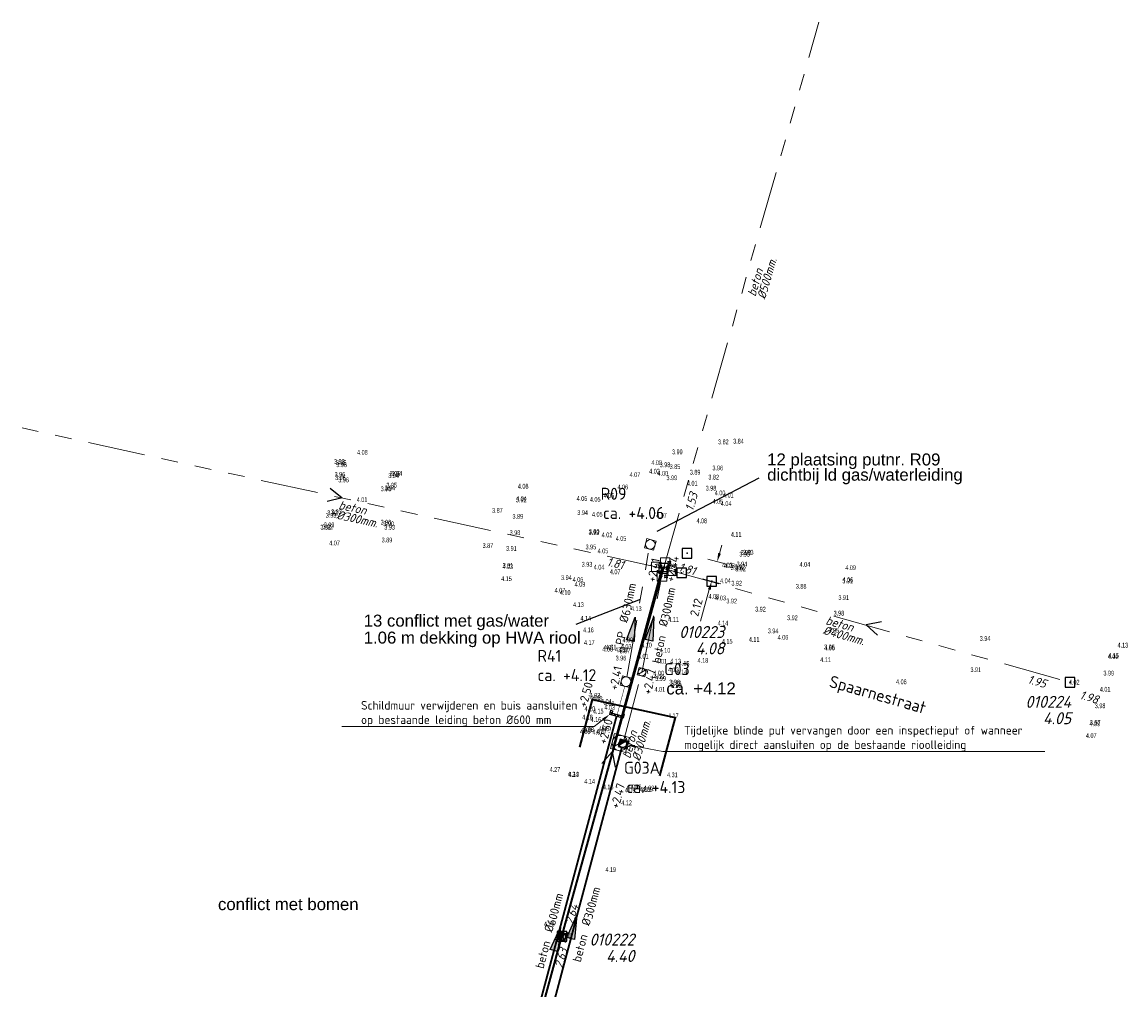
# Model space of a CAD drawing. Header units: metres. Extents: x 151924 to 154502, y 462248 to 463878.
# Tile 20 of 31: x 153367 to 153482, y 463730 to 463831. Entities that reach past the tile are written whole.
import ezdxf
from ezdxf import colors
from ezdxf.entities.mleader import LeaderData, LeaderLine
from ezdxf.enums import TextEntityAlignment as Align
from ezdxf.math import Vec2, Vec3

# ---------------------------------------------------------------- set-up
doc = ezdxf.new("R2010")
doc.units = ezdxf.units.M
doc.header["$PDMODE"] = 64
doc.header["$PDSIZE"] = 1
for name, pattern in [('RI-GWA-SO', [18.45, 6, -1.8, 1.75, -1.8, 1.75, -1.8, 1.75, -1.8]), ('RI-HWA_BETON-SO', [11.4, 9, -2.4]), ('RI-HWA_PP-SO', [18.45, 6, -1.8, 1.75, -1.8, 1.75, -1.8, 1.75, -1.8])]:
    doc.linetypes.add(name, pattern=pattern)
doc.layers.get('0').update_dxf_attribs({"linetype": 'CONTINUOUS'})
for name, color, linetype, lineweight in [('B-OI-RI-GWA-MATERIAAL-T18', 11, 'CONTINUOUS', 18), ('B-OI-RI-GWA-PUTDEKSELHOOGTE-T25', 11, 'CONTINUOUS', 25), ('B-OI-RI-GWA_BOB-T18', 11, 'CONTINUOUS', 18), ('B-OI-RI-GWA_BOB-T18-INGEMETEN', 200, 'CONTINUOUS', 18), ('B-OI-RI-GWA_DIAMETER-T18', 11, 'CONTINUOUS', 18), ('B-OI-RI-GWA_PUTNUMMER-T25', 11, 'CONTINUOUS', 18), ('B-OI-RI-GWA_RIOOLPUT-S', 11, 'CONTINUOUS', 25), ('B-OI-RI-GWA_RIOOLPUT_INSPECTIEPUT-S-500', 11, 'CONTINUOUS', 18), ('B-OI-RI-GWA_STROOMRICHTING-S', 11, 'CONTINUOUS', 25), ('B-OI-RI-GWA_TRANSPORTLEIDING_BETON_300-G', 11, 'RI-GWA-SO', 18), ('B-OI-RI-GWA_TRANSPORTLEIDING_BETON_400-G', 11, 'RI-GWA-SO', 18), ('B-OI-RI-GWA_TRANSPORTLEIDING_BETON_500-G', 11, 'RI-GWA-SO', 18), ('B-OI-RI-HWA_PUTDEKSELHOOGTE-T25', 151, 'CONTINUOUS', 25), ('B-OI-RI-HWA_PUTNUMMER-T25', 151, 'CONTINUOUS', 25), ('B-OI-RI-HWA_RIOOLLEIDING_PP_630-G', 151, 'RI-HWA_PP-SO', 18), ('B-OI-RI-HWA_RIOOLPUT_INSPECTIEPUT-S-250', 151, 'CONTINUOUS', 18), ('B-OI-RI-HWA_SCHILDMUUR-S', 151, 'CONTINUOUS', 25), ('B-OI-RI-HWA_STROOMRICHTING-S', 151, 'CONTINUOUS', 25), ('B-OI-RI-STROOMRICHTING-S', 252, 'CONTINUOUS', 25), ('B-RO-OG-TOPOGRAFIE-T18', 2, 'CONTINUOUS', 18), ('N-OI-RI-GWA_RIOOLPUT_INSPECTIEPUT-S', 12, 'CONTINUOUS', 25), ('N-OI-RI-GWA_STROOMRICHTING-S', 12, 'CONTINUOUS', 25), ('N-OI-RI-GWA_TRANSPORTLEIDING_BETON_300-G', 12, 'RI-GWA-SO', 35), ('N-OI-RI-HWA_RIOOLLEIDING_BETON_600-G', 154, 'RI-HWA_BETON-SO', 35), ('N-OI-RI-HWA_STROOMRICHTING-S', 154, 'CONTINUOUS', 25), ('N-OI-RI-M', 1, 'CONTINUOUS', 18), ('N-OI-RI-T18', 1, 'CONTINUOUS', 18), ('N-RO-KG-GRENS_WERK-G', 7, 'XX-WERKGRENS', 35), ('V-OI-RI-GWA_BOB-T18', 6, 'CONTINUOUS', 18), ('V-OI-RI-GWA_DIAMETER-T18', 6, 'CONTINUOUS', 18), ('V-OI-RI-GWA_MATERIAAL-T18', 6, 'CONTINUOUS', 18), ('V-OI-RI-GWA_RIOOLPUT_INSPECTIEPUT_BETON-S', 10, 'CONTINUOUS', 25), ('V-OI-RI-GWA_TRANSPORTLEIDING_BETON_300-G', 10, 'RI-GWA_BETON-V', 35)]:
    doc.layers.add(name, color=color, linetype=linetype, lineweight=lineweight)
for name, color, linetype, lineweight, plot in [('CALQUE_PTTOPO_ALT', 1, 'CONTINUOUS', 0, False), ('CALQUE_PTTOPO_MAT', 7, 'CONTINUOUS', 0, False), ('PTTOPO', 7, 'CONTINUOUS', 0, False)]:
    doc.layers.add(name, color=color, linetype=linetype, lineweight=lineweight, plot=plot)
for name, color, linetype in [('Hoogtecijfer', 150, 'CONTINUOUS'), ('N-OI-RI-GWA-DIAMETER-PUTHOOGTE-t25', 12, 'CONTINUOUS'), ('opmerkingen algemeen', 144, 'CONTINUOUS'), ('opmerkingen nutsgerelateerd', 190, 'CONTINUOUS'), ('VSI-MEETING-18-1-2022', 7, 'CONTINUOUS')]:
    doc.layers.add(name, color=color, linetype=linetype)
doc.layers.get('0').freeze()
doc.styles.add('ARIAL', font='arial.ttf')
doc.styles.add('NLCS-ISO', font='NLCS-ISO.ttf')
doc.styles.add('NLCS-ISO-M200-T18', font='NLCS-ISO.ttf', dxfattribs={"height": 0.36})
doc.styles.add('NLCS-ISO-M500-T18', font='NLCS-ISO.ttf', dxfattribs={"height": 0.9})
doc.styles.add('NLCS-ISO-M500-T18_CURSIEF', font='NLCS-ISO.ttf', dxfattribs={"oblique": 15, "height": 0.9})
doc.styles.add('NLCS-ISO-M500-T25', font='NLCS-ISO.ttf', dxfattribs={"height": 1.25})
doc.styles.add('NLCS-ISO-M500-T25_CURSIEF', font='NLCS-ISO.ttf', dxfattribs={"oblique": 15, "height": 1.25})
doc.styles.add('Style-STANDARD', font='STANDARD.shx')
doc.linetypes.add('RI-GWA_BETON-V', pattern='A,7.5,[24,NLCS.SHX,S=1,R=0,X=0,Y=0],7.5,-2,2,-2', length=21)
doc.linetypes.add('XX-WERKGRENS', pattern='A,0,[137,NLCS.SHX,S=0.1,R=0,X=-1.1,Y=-1.35],-6', length=6)
doc.dimstyles.new('NLCS-M500-T18-PIJL_L2_H2', dxfattribs={"dimscale": 0.5, "dimtxt": 2.5, "dimasz": 1.8, "dimexe": 2, "dimexo": 2, "dimgap": 0.7, "dimtad": 1, "dimzin": 0, "dimdsep": 46, "dimtxsty": 'NLCS-ISO-M500-T18', "dimcen": 0, "dimdle": 2, "dimclrd": 256, "dimclre": 256, "dimclrt": 256, "dimazin": 0, "dimtfac": 1, "dimtdec": 3, "dimtofl": 0, "dimtmove": 0, "dimatfit": 3, "dimfxl": 2, "dimfxlon": 1, "dimtfillclr": 256, "dimtolj": 1, "dimtzin": 0, "dimlwd": -1, "dimlwe": -1, "dimarcsym": 0})

# ---------------------------------------------------------------- blocks, each defined once
blk = doc.blocks.new('*D7')
at = {"layer": '', "color": 0, "transparency": 16777216}
for p in [(153436.51, 463775.19), (153435.93, 463773.15), (153439.07, 463772.27)]:
    blk.add_point(p, dxfattribs=at)
at = {"layer": 'N-OI-RI-M', "transparency": 16777216}
for p, q in [((153439.89, 463775.18), (153440.13, 463776.04)), ((153438.68, 463774.58), (153440.61, 463774.04)), ((153438.1, 463772.54), (153440.03, 463771.99)), ((153438.82, 463771.4), (153437.9, 463768.13))]:
    blk.add_line(p, q, dxfattribs=at)
for points in [[(153439.74, 463775.22), (153440.03, 463775.14), (153439.64, 463774.31)], [(153438.68, 463771.44), (153438.97, 463771.36), (153439.07, 463772.27)]]:
    blk.add_solid(points, dxfattribs=at)
at = {"layer": 'N-OI-RI-M', "transparency": 16777216, "insert": (153437.47, 463769.55), "char_height": 0.9, "attachment_point": 5, "rotation": 74.2543, "style": 'NLCS-ISO-M500-T18'}
blk.add_mtext('\\A1;2.12', dxfattribs=at)
blk = doc.blocks.new('V-SRI-PUT_GWA-SO')
blk.add_hatch(color=256).paths.add_polyline_path([(1.41, 1.41, 0.664858), (-2, 0.02), (-2, -0.02, 0.196534), (-1.41, -1.41)])
at = {"ltscale": 0.1, "flags": 128}
for points in [[(-2.65, 2.65), (2.65, -2.65)], [(2.65, 2.65), (-2.65, -2.65)]]:
    blk.add_lwpolyline(points, dxfattribs=at)
at = {"flags": 128}
blk.add_lwpolyline([(-2, 2), (2, 2), (2, -2), (-2, -2)], close=True, dxfattribs=at)
at = {"lineweight": -3, "flags": 128}
blk.add_lwpolyline([(2, -2), (2, 2), (-2, 2), (-2, -2)], close=True, dxfattribs=at)
at = {"lineweight": -3}
blk.add_circle((0, 0), 2, dxfattribs=at)
blk = doc.blocks.new('*U145')
at = {"ltscale": 0.1}
blk.add_hatch(color=256, dxfattribs=at).paths.add_polyline_path([(2.5, 0), (-2.5, -0.83), (-2.5, 0.83)])
at = {"ltscale": 0.1, "flags": 128}
blk.add_lwpolyline([(2.5, 0), (-2.5, -0.83), (-2.5, 0.83)], close=True, dxfattribs=at)
at = {"ltscale": 0.1, "insert": (2.43, 1.32), "char_height": 1.8, "attachment_point": 9, "style": 'NLCS-ISO'}
blk.add_mtext_dynamic_manual_height_columns('%%C', width=3.1412, gutter_width=1.8, heights=[0], dxfattribs=at)
at = {"ltscale": 0.1, "style": 'NLCS-ISO'}
for tag, p in [('BOBL', (-41.73, 0)), ('MAT', (-1, 0.6))]:
    blk.add_attdef(tag, text='', height=1.8, dxfattribs=at).set_placement(p, align=Align.BOTTOM_RIGHT)
for tag, p in [('DIA', (2.43, 0.6)), ('BOBR', (41.7, 0))]:
    blk.add_attdef(tag, text='', height=1.8, dxfattribs=at).set_placement(p, align=Align.BOTTOM_LEFT)
blk.add_attdef('JVA', text='', height=1.8, dxfattribs=at).set_placement((0, -1), align=Align.TOP_CENTER)
blk = doc.blocks.new('*U146')
at = {"ltscale": 0.1}
blk.add_hatch(color=256, dxfattribs=at).paths.add_polyline_path([(2.5, 0), (-2.5, -0.83), (-2.5, 0.83)])
at = {"ltscale": 0.1, "flags": 128}
blk.add_lwpolyline([(2.5, 0), (-2.5, -0.83), (-2.5, 0.83)], close=True, dxfattribs=at)
at = {"ltscale": 0.1, "insert": (2.43, 1.32), "char_height": 1.8, "attachment_point": 9, "style": 'NLCS-ISO'}
blk.add_mtext_dynamic_manual_height_columns('%%C', width=3.1412, gutter_width=1.8, heights=[0], dxfattribs=at)
at = {"ltscale": 0.1, "style": 'NLCS-ISO'}
for tag, p in [('BOBL', (-8.28, 0)), ('MAT', (-1, 0.6))]:
    blk.add_attdef(tag, text='', height=1.8, dxfattribs=at).set_placement(p, align=Align.BOTTOM_RIGHT)
for tag, p in [('DIA', (2.43, 0.6)), ('BOBR', (10.35, -3.24))]:
    blk.add_attdef(tag, text='', height=1.8, dxfattribs=at).set_placement(p, align=Align.BOTTOM_LEFT)
blk.add_attdef('JVA', text='', height=1.8, dxfattribs=at).set_placement((0, -1), align=Align.TOP_CENTER)
blk = doc.blocks.new('*U148')
at = {"ltscale": 0.1}
blk.add_hatch(color=256, dxfattribs=at).paths.add_polyline_path([(2.5, 0), (-2.5, -0.83), (-2.5, 0.83)])
at = {"ltscale": 0.1, "flags": 128}
blk.add_lwpolyline([(2.5, 0), (-2.5, -0.83), (-2.5, 0.83)], close=True, dxfattribs=at)
at = {"ltscale": 0.1, "insert": (2.43, -1.32), "char_height": 1.8, "attachment_point": 3, "style": 'NLCS-ISO'}
blk.add_mtext_dynamic_manual_height_columns('%%C', width=3.1412, gutter_width=1.8, heights=[0], dxfattribs=at)
at = {"ltscale": 0.1, "style": 'NLCS-ISO'}
blk.add_attdef('BOBL', text='', height=1.8, dxfattribs=at).set_placement((-8.28, -3.24), align=Align.BOTTOM_RIGHT)
blk.add_attdef('MAT', text='', height=1.8, rotation=360, dxfattribs=at).set_placement((-1, -3.84), align=Align.BOTTOM_RIGHT)
blk.add_attdef('JVA', text='', height=1.8, dxfattribs=at).set_placement((0, -1), align=Align.TOP_CENTER)
blk.add_attdef('DIA', text='', height=1.8, rotation=360, dxfattribs=at).set_placement((2.43, -3.84), align=Align.BOTTOM_LEFT)
blk.add_attdef('BOBR', text='', height=1.8, dxfattribs=at).set_placement((10.35, -3.24), align=Align.BOTTOM_LEFT)
blk = doc.blocks.new('*U147')
at = {"ltscale": 0.1}
blk.add_hatch(color=256, dxfattribs=at).paths.add_polyline_path([(2.5, 0), (-2.5, -0.83), (-2.5, 0.83)])
at = {"ltscale": 0.1, "flags": 128}
blk.add_lwpolyline([(2.5, 0), (-2.5, -0.83), (-2.5, 0.83)], close=True, dxfattribs=at)
at = {"ltscale": 0.1, "insert": (2.43, -1.32), "char_height": 1.8, "attachment_point": 3, "style": 'NLCS-ISO'}
blk.add_mtext_dynamic_manual_height_columns('%%C', width=3.1412, gutter_width=1.8, heights=[0], dxfattribs=at)
at = {"ltscale": 0.1, "style": 'NLCS-ISO'}
blk.add_attdef('BOBL', text='', height=1.8, dxfattribs=at).set_placement((-48.45, -3.24), align=Align.BOTTOM_RIGHT)
blk.add_attdef('MAT', text='', height=1.8, rotation=360, dxfattribs=at).set_placement((-1, -3.84), align=Align.BOTTOM_RIGHT)
blk.add_attdef('JVA', text='', height=1.8, dxfattribs=at).set_placement((0, -1), align=Align.TOP_CENTER)
blk.add_attdef('DIA', text='', height=1.8, rotation=360, dxfattribs=at).set_placement((2.43, -3.84), align=Align.BOTTOM_LEFT)
blk.add_attdef('BOBR', text='', height=1.8, dxfattribs=at).set_placement((26.08, -3.24), align=Align.BOTTOM_LEFT)
blk = doc.blocks.new('PTTOPO')
at = {"layer": 'PTTOPO'}
blk.add_point((0, 0), dxfattribs=at)
at = {"layer": 'CALQUE_PTTOPO_ALT', "style": 'Style-STANDARD', "width": 0.8}
blk.add_attdef('ALT', text='', height=0.1, dxfattribs=at).set_placement((0.25, -0.1), align=Align.MIDDLE_LEFT)
at = {"layer": 'CALQUE_PTTOPO_MAT', "style": 'Style-STANDARD', "width": 0.8}
blk.add_attdef('MAT', text='', height=0.1, dxfattribs=at).set_placement((0.25, 0.1), align=Align.MIDDLE_LEFT)
blk = doc.blocks.new('SRI-SCHILDMUUR')
for p, q in [((-0.02, 0.73), (-0.25, 0.53)), ((0.01, 0.73), (-0.22, 0.53)), ((0.2, 0.59), (0, 0.41)), ((0.2, 0.56), (0, 0.38)), ((0.2, 0.25), (0, 0.07)), ((0.2, 0.23), (0, 0.05)), ((0.2, -0.42), (-0.14, -0.73)), ((0.2, -0.44), (-0.11, -0.73)), ((0.2, -0.08), (0, -0.26)), ((0.2, -0.11), (0, -0.29))]:
    blk.add_line(p, q)
blk.add_lwpolyline([(-0.25, -0.53), (0, -0.53), (0, 0.53), (-0.25, 0.53), (-0.25, 0.73), (0.2, 0.73), (0.2, -0.73), (-0.25, -0.73)], close=True)
blk = doc.blocks.new('N-SRI-PUT_GWA-SO')
blk.add_hatch(color=256).paths.add_polyline_path([(1.41, 1.41, 0.664858), (-2, 0.02), (-2, -0.02, 0.196534), (-1.41, -1.41)])
at = {"lineweight": -3, "flags": 128}
blk.add_lwpolyline([(2, -2), (2, 2), (-2, 2), (-2, -2)], close=True, dxfattribs=at)
at = {"lineweight": -3}
blk.add_circle((0, 0), 2, dxfattribs=at)
blk = doc.blocks.new('B-SRI-PUT_GWA-SO')
blk.add_line((-1.41, -1.41), (1.41, 1.41))
blk.add_lwpolyline([(-2, -2), (2, -2), (2, 2), (-2, 2)], close=True)
blk.add_circle((0, 0), 2)
blk = doc.blocks.new('B-SRI-PUT_HWA-SO')
at = {"flags": 128}
blk.add_lwpolyline([(-2, -2), (2, -2), (2, 2), (-2, 2)], close=True, dxfattribs=at)
blk.add_circle((0, 0), 2)

msp = doc.modelspace()

# ---------------------------------------------------------------- linework, layer by layer
at = {"layer": 'B-OI-RI-GWA_RIOOLPUT-S', "linetype": 'Continuous'}
for p in [(153434.046, 463773.613, 1.53), (153476.41, 463761.74), (153423.46, 463735.26)]:
    msp.add_point(p, dxfattribs=at)
at = {"layer": 'B-OI-RI-GWA_TRANSPORTLEIDING_BETON_300-G'}
msp.add_line((153434.046, 463773.613, 1.53), (153367.21, 463788.25), dxfattribs=at)
at = {"layer": 'B-OI-RI-GWA_TRANSPORTLEIDING_BETON_300-G', "flags": 128}
for points in [[(153431.803, 463762.807), (153434.046, 463773.613)], [(153429.91, 463755.724), (153431.803, 463762.807)]]:
    msp.add_lwpolyline(points, dxfattribs=at)
at = {"layer": 'B-OI-RI-GWA_TRANSPORTLEIDING_BETON_400-G'}
msp.add_line((153434.046, 463773.613, 1.53), (153476.41, 463761.74), dxfattribs=at)
at = {"layer": 'B-OI-RI-GWA_TRANSPORTLEIDING_BETON_500-G'}
msp.add_line((153434.046, 463773.613, 1.53), (153450.235, 463830.551, 3.434), dxfattribs=at)
at = {"layer": 'B-OI-RI-HWA_RIOOLLEIDING_PP_630-G', "flags": 128}
msp.add_lwpolyline([(153430.239, 463762.295), (153432.512, 463775.506)], dxfattribs=at)
at = {"layer": 'B-OI-RI-HWA_RIOOLLEIDING_PP_630-G', "const_width": 0.05, "flags": 128}
msp.add_lwpolyline([(153429.227, 463758.39), (153430.012, 463761.323)], dxfattribs=at)
at = {"layer": 'B-OI-RI-STROOMRICHTING-S'}
for points in [[(153399.31, 463781.99), (153400.57, 463780.98), (153399, 463780.59)], [(153456.75, 463768.03), (153455.17, 463767.73), (153456.36, 463766.65)], [(153427.62, 463753.29), (153428.69, 463754.49), (153429.01, 463752.91)]]:
    msp.add_lwpolyline(points, dxfattribs=at)
at = {"layer": 'N-OI-RI-GWA_TRANSPORTLEIDING_BETON_300-G', "const_width": 0.2, "flags": 128}
msp.add_lwpolyline([(153417.748, 463710.07), (153429.704, 463754.95)], dxfattribs=at)
at = {"layer": 'N-OI-RI-HWA_RIOOLLEIDING_BETON_600-G', "const_width": 0.2, "flags": 128}
msp.add_lwpolyline([(153417.24, 463713.584), (153429.158, 463758.202)], dxfattribs=at)
at = {"layer": 'N-RO-KG-GRENS_WERK-G', "flags": 128}
msp.add_lwpolyline([(153425.332, 463754.994), (153426.645, 463759.951), (153435.274, 463758.068), (153433.631, 463751.978)], dxfattribs=at)
at = {"layer": 'opmerkingen nutsgerelateerd', "flags": 128}
for points in [[(153433.4, 463777.5), (153444.021, 463783.059)], [(153431.626, 463770.374), (153424.898, 463767.765)]]:
    msp.add_lwpolyline(points, dxfattribs=at)
at = {"layer": 'V-OI-RI-GWA_TRANSPORTLEIDING_BETON_300-G'}
for p, q in [((153423.46, 463735.26), (153434.046, 463773.613, 1.53)), ((153433.92, 463773.72), (153428.77, 463754.786)), ((153414.037, 463700.509, 4.859), (153423.46, 463735.26))]:
    msp.add_line(p, q, dxfattribs=at)

# ---------------------------------------------------------------- block references
at = {"layer": 'B-OI-RI-GWA_RIOOLPUT_INSPECTIEPUT-S-500'}
for p, xscale, yscale, zscale, rotation in [((153431.803, 463762.807), 0.2, 0.2, 0.2, 345.1406765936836), ((153429.516, 463755.415), 0.4, 0.4, 0.4, 345.03150391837)]:
    msp.add_blockref('B-SRI-PUT_GWA-SO', p, dxfattribs=dict(at, xscale=xscale, yscale=yscale, zscale=zscale, rotation=rotation))
at = {"layer": 'B-OI-RI-GWA_STROOMRICHTING-S', "xscale": 0.5, "yscale": 0.5, "zscale": 0.5, "rotation": 78.57703494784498}
msp.add_blockref('*U148', (153432.784, 463767.348), dxfattribs=at).add_auto_attribs({'MAT': 'beton', 'DIA': '300mm', 'BOBL': '+2.47', 'BOBR': '+2.44'})
at = {"layer": 'B-OI-RI-HWA_RIOOLPUT_INSPECTIEPUT-S-250', "xscale": 0.25, "yscale": 0.25, "zscale": 0.25, "rotation": 345.1406765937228}
for p in [(153432.669, 463776.11), (153430.141, 463761.806)]:
    msp.add_blockref('B-SRI-PUT_HWA-SO', p, dxfattribs=at)
at = {"layer": 'B-OI-RI-HWA_SCHILDMUUR-S', "rotation": 254.7055356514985}
msp.add_blockref('SRI-SCHILDMUUR', (153429.197, 463758.399), dxfattribs=at)
at = {"layer": 'B-OI-RI-HWA_STROOMRICHTING-S', "xscale": 0.5, "yscale": 0.5, "zscale": 0.5, "rotation": 78.51119091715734}
msp.add_blockref('*U146', (153430.849, 463767.318), dxfattribs=at).add_auto_attribs({'MAT': 'PP', 'DIA': '630mm', 'BOBL': '+2.41', 'BOBR': '+2.41'})
at = {"layer": 'N-OI-RI-GWA_RIOOLPUT_INSPECTIEPUT-S', "xscale": 0.2, "yscale": 0.2, "zscale": 0.2, "rotation": 345.1406765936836}
msp.add_blockref('N-SRI-PUT_GWA-SO', (153429.806, 463755.337), dxfattribs=at)
at = {"layer": 'N-OI-RI-GWA_STROOMRICHTING-S', "xscale": 0.4999999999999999, "yscale": 0.4999999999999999, "zscale": 0.4999999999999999, "rotation": 75.03150391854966}
msp.add_blockref('*U147', (153424.705, 463736.257), dxfattribs=at).add_auto_attribs({'MAT': 'beton', 'DIA': '300mm', 'BOBL': '+2.61', 'BOBR': '+2.47'})
at = {"layer": 'N-OI-RI-HWA_STROOMRICHTING-S', "xscale": 0.5, "yscale": 0.5, "zscale": 0.5, "rotation": 75.02185856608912}
msp.add_blockref('*U145', (153422.976, 463735.008), dxfattribs=at).add_auto_attribs({'MAT': 'beton', 'DIA': '600mm', 'BOBL': '+2.60', 'BOBR': '+2.50'})
at = {"layer": 'PTTOPO'}
ref = msp.add_blockref('PTTOPO', (153434.046, 463773.613, 1.53), dxfattribs=at)
ref.add_attrib('ALT', '1.530', dxfattribs={"layer": 'CALQUE_PTTOPO_ALT', "height": 0.1, "style": 'Style-STANDARD', "width": 0.8}).set_placement((153433.366, 463773.203, 1.53), align=Align.MIDDLE_LEFT)
ref.add_attrib('MAT', 'Bob-18', dxfattribs={"layer": 'CALQUE_PTTOPO_MAT', "height": 0.1, "style": 'Style-STANDARD', "width": 0.8}).set_placement((153433.388, 463773.345, 1.53), align=Align.MIDDLE_LEFT)
msp.add_blockref('PTTOPO', (153434.046, 463773.613, 1.53), dxfattribs=at).add_auto_attribs({'ALT': '4.081', 'MAT': 'Put-8'})
at = {"layer": 'V-OI-RI-GWA_RIOOLPUT_INSPECTIEPUT_BETON-S', "xscale": 0.2, "yscale": 0.2, "zscale": 0.2, "rotation": 345.1406765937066}
msp.add_blockref('V-SRI-PUT_GWA-SO', (153423.46, 463735.26), dxfattribs=at)
at = {"layer": 'VSI-MEETING-18-1-2022'}
for p, values in [((153434.224, 463774.228, 1.514), {'ALT': '1.495', 'MAT': 'bok76'}), ((153433.295, 463773.777, 1.513), {'ALT': '1.805', 'MAT': 'bok78'}), ((153433.88, 463772.787, 2.428), {'ALT': '2.428', 'MAT': 'bok75'}), ((153434.046, 463773.613, 1.53), {'ALT': '4.057', 'MAT': 'put29'}), ((153434.883, 463773.378, 1.5), {'ALT': '1.813', 'MAT': 'bok77'})]:
    msp.add_blockref('PTTOPO', p, dxfattribs=at).add_auto_attribs(values)

# ---------------------------------------------------------------- texts
at = {"layer": 'B-OI-RI-GWA-MATERIAAL-T18', "linetype": 'ByBlock', "style": 'NLCS-ISO-M500-T18_CURSIEF', "oblique": 15}
for rotation, p in [(73.73554, (153443.631, 463801.892)), (347.71241, (153400.138, 463779.82)), (344.25427, (153450.885, 463767.809))]:
    msp.add_text('beton', height=0.9, rotation=rotation, dxfattribs=at).set_placement(p)
at = {"layer": 'B-OI-RI-GWA-PUTDEKSELHOOGTE-T25', "linetype": 'ByBlock', "style": 'NLCS-ISO-M500-T25_CURSIEF', "oblique": 15}
for s, p in [('4.08', (153440.381, 463764.653)), ('4.05', (153476.522, 463757.375)), ('4.40', (153431.017, 463732.595))]:
    msp.add_text(s, height=1.25, dxfattribs=at).set_placement(p, align=Align.RIGHT)
at = {"layer": 'B-OI-RI-GWA_BOB-T18', "linetype": 'ByBlock', "style": 'NLCS-ISO-M500-T18_CURSIEF', "oblique": 15}
for s, rotation, p in [('1.95', 344.25427, (153473.794, 463761.133)), ('1.98', 342.96894, (153479.221, 463759.472))]:
    msp.add_text(s, height=0.9, rotation=rotation, dxfattribs=at).set_placement(p, align=Align.RIGHT)
at = {"layer": 'B-OI-RI-GWA_BOB-T18-INGEMETEN', "linetype": 'ByBlock', "style": 'NLCS-ISO-M500-T18_CURSIEF', "oblique": 15}
msp.add_text('1.53', height=0.9, rotation=74.78523, dxfattribs=at).set_placement((153437.645, 463781.366), align=Align.RIGHT)
for rotation, p in [(347.71241, (153428.084, 463773.894)), (344.25427, (153435.552, 463773.362))]:
    msp.add_text('1.81', height=0.9, rotation=rotation, dxfattribs=at).set_placement(p)
at = {"layer": 'B-OI-RI-GWA_DIAMETER-T18', "linetype": 'ByBlock', "style": 'NLCS-ISO-M500-T18_CURSIEF', "oblique": 15}
for s, rotation, p in [('%%c500mm.', 73.73554, (153444.639, 463801.598)), ('%%c300mm.', 347.71241, (153399.915, 463778.794)), ('%%c400mm.', 344.25427, (153450.6, 463766.798))]:
    msp.add_text(s, height=0.9, rotation=rotation, dxfattribs=at).set_placement(p)
at = {"layer": 'B-OI-RI-GWA_PUTNUMMER-T25', "linetype": 'ByBlock', "style": 'NLCS-ISO-M500-T25_CURSIEF', "oblique": 15}
for s, p in [('010223', (153440.381, 463766.361)), ('010224', (153476.522, 463759.084)), ('010222', (153431.017, 463734.304))]:
    msp.add_text(s, height=1.25, dxfattribs=at).set_placement(p, align=Align.RIGHT)
at = {"layer": 'B-OI-RI-GWA_PUTNUMMER-T25'}
for s, style, p in [('G03', 'NLCS-ISO-M500-T25', (153434.112, 463762.486)), ('ca. +4.12', 'ARIAL', (153434.344, 463760.478))]:
    msp.add_text(s, height=1.25, dxfattribs=dict(at, style=style)).set_placement(p)
at = {"layer": 'B-OI-RI-HWA_PUTDEKSELHOOGTE-T25', "style": 'NLCS-ISO-M500-T25'}
msp.add_text('ca. +4.12', height=1.25, dxfattribs=at).set_placement((153420.919, 463761.863))
at = {"layer": 'B-OI-RI-HWA_PUTNUMMER-T25', "style": 'NLCS-ISO-M500-T25'}
for s, p in [('R09', (153427.507, 463780.768)), ('ca. +4.06', (153427.739, 463778.76)), ('R41', (153420.919, 463763.871))]:
    msp.add_text(s, height=1.25, dxfattribs=at).set_placement(p)
at = {"layer": 'B-OI-RI-HWA_STROOMRICHTING-S', "style": 'NLCS-ISO'}
msp.add_text('+2.50', height=0.9, rotation=75.02186, dxfattribs=at).set_placement((153426.293, 463758.994), align=Align.BOTTOM_LEFT)
at = {"layer": 'B-RO-OG-TOPOGRAFIE-T18', "style": 'NLCS-ISO-M200-T18'}
msp.add_text('Spaarnestraat', height=1.25, rotation=344.1, dxfattribs=at).set_placement((153456.319, 463760.285), align=Align.MIDDLE)
at = {"layer": 'Hoogtecijfer', "width": 0.68}
for s, p in [('3.82', (153439.733, 463786.55, 3.821)), ('3.82', (153439.733, 463786.55, 3.821)), ('3.84', (153441.311, 463786.625, 3.841)), ('4.08', (153402.115, 463785.463, 4.082)), ('3.99', (153434.937, 463785.509, 3.99)), ('3.93', (153399.714, 463784.506, 3.934)), ('3.95', (153399.898, 463784.376, 3.953)), ('3.96', (153399.951, 463784.166, 3.959)), ('4.00', (153432.786, 463784.382, 3.998)), ('4.00', (153432.786, 463784.382, 3.998)), ('3.98', (153433.651, 463784.16, 3.977)), ('3.96', (153399.774, 463783.164, 3.962)), ('3.94', (153405.366, 463783.029, 3.945)), ('3.95', (153405.506, 463783.223, 3.95)), ('3.94', (153405.719, 463783.263, 3.942)), ('4.07', (153430.523, 463783.128, 4.074)), ('4.02', (153432.558, 463783.493, 4.015)), ('4.00', (153433.423, 463783.272, 3.998)), ('3.85', (153434.695, 463783.963, 3.847)), ('3.85', (153434.695, 463783.963, 3.847)), ('3.89', (153436.789, 463783.388, 3.893)), ('3.96', (153439.15, 463783.827, 3.958)), ('3.95', (153399.834, 463782.821, 3.95)), ('3.96', (153400.159, 463782.585, 3.958)), ('3.96', (153400.159, 463782.585, 3.958)), ('3.95', (153405.175, 463782.04, 3.951)), ('4.08', (153418.874, 463781.929, 4.079)), ('4.06', (153429.26, 463781.851, 4.055)), ('3.99', (153434.36, 463782.812, 3.991)), ('3.99', (153434.36, 463782.812, 3.991)), ('4.01', (153436.489, 463782.242, 4.006)), ('3.82', (153438.725, 463782.876, 3.823)), ('3.82', (153438.725, 463782.876, 3.823)), ('3.96', (153404.579, 463781.655, 3.956)), ('3.96', (153404.579, 463781.655, 3.956)), ('3.94', (153404.983, 463781.749, 3.944)), ('4.05', (153427.808, 463780.955, 4.053)), ('3.98', (153438.443, 463781.724, 3.977)), ('3.98', (153438.443, 463781.724, 3.977)), ('4.00', (153439.391, 463781.226, 3.995)), ('4.00', (153439.391, 463781.226, 3.995)), ('4.01', (153440.254, 463780.996, 4.014)), ('4.01', (153402.084, 463780.526, 4.008)), ('3.92', (153418.671, 463780.506, 3.917)), ('4.04', (153418.702, 463780.627, 4.035)), ('4.06', (153424.998, 463780.645, 4.058)), ('4.05', (153426.378, 463780.565, 4.052)), ('4.05', (153439.157, 463780.349, 4.047)), ('4.04', (153440.02, 463780.118, 4.035)), ('3.93', (153398.854, 463778.895, 3.934)), ('3.92', (153399.014, 463779.158, 3.917)), ('3.93', (153399.414, 463779.26, 3.926)), ('3.93', (153399.414, 463779.26, 3.926)), ('3.87', (153416.187, 463779.411, 3.873)), ('3.89', (153418.315, 463778.784, 3.889)), ('3.94', (153425.07, 463779.173, 3.935)), ('4.05', (153426.597, 463779.007, 4.045)), ('4.07', (153433.287, 463778.898, 4.073)), ('3.92', (153398.297, 463777.656, 3.922)), ('3.92', (153398.508, 463777.69, 3.915)), ('3.93', (153398.65, 463777.896, 3.933)), ('3.90', (153404.576, 463778.175, 3.898)), ('3.90', (153404.576, 463778.175, 3.898)), ('3.90', (153404.85, 463778.008, 3.895)), ('3.93', (153404.956, 463777.656, 3.93)), ('4.08', (153437.487, 463778.321, 4.084)), ('3.89', (153404.677, 463776.325, 3.885)), ('3.98', (153418.02, 463777.092, 3.984)), ('3.93', (153426.24, 463777.107, 3.927)), ('3.93', (153426.24, 463777.107, 3.927)), ('3.90', (153426.267, 463777.203, 3.898)), ('3.90', (153426.267, 463777.203, 3.898)), ('4.02', (153427.606, 463776.855, 4.023)), ('4.02', (153427.606, 463776.855, 4.023)), ('4.05', (153429.069, 463776.471, 4.048)), ('4.11', (153441.067, 463776.897, 4.108)), ('4.07', (153399.214, 463776.009, 4.067)), ('3.87', (153415.201, 463775.738, 3.866)), ('3.91', (153417.644, 463775.442, 3.914)), ('3.95', (153425.929, 463775.599, 3.947)), ('4.05', (153427.189, 463775.184, 4.054)), ('3.93', (153442.089, 463775.018, 3.928)), ('3.93', (153442.324, 463775.048, 3.929)), ('3.93', (153425.523, 463773.794, 3.933)), ('3.93', (153425.523, 463773.794, 3.933)), ('3.93', (153425.523, 463773.794, 3.933)), ('3.94', (153441.667, 463773.82, 3.943)), ('3.95', (153441.948, 463774.849, 3.954)), ('4.03', (153417.263, 463773.551, 4.031)), ('3.91', (153417.289, 463773.675, 3.912)), ('4.04', (153426.777, 463773.494, 4.037)), ('4.04', (153426.777, 463773.494, 4.037)), ('4.07', (153428.459, 463773.005, 4.072)), ('4.12', (153433.956, 463773.555, 4.123)), ('4.03', (153440.146, 463773.704, 4.03)), ('4.03', (153440.377, 463773.653, 4.028)), ('4.03', (153440.377, 463773.653, 4.028)), ('3.96', (153441.048, 463773.445, 3.964)), ('3.96', (153441.048, 463773.445, 3.964)), ('3.96', (153441.048, 463773.445, 3.964)), ('3.92', (153441.462, 463773.521, 3.919)), ('3.92', (153441.527, 463773.307, 3.923)), ('3.92', (153441.527, 463773.307, 3.923)), ('4.04', (153448.231, 463773.778, 4.044)), ('4.09', (153453, 463773.442, 4.086)), ('4.15', (153417.135, 463772.294, 4.154)), ('3.94', (153423.377, 463772.402, 3.935)), ('4.06', (153424.584, 463772.199, 4.061)), ('4.09', (153424.793, 463771.71, 4.087)), ('4.04', (153439.943, 463772.067, 4.044)), ('3.92', (153441.125, 463771.819, 3.915)), ('3.88', (153447.838, 463771.497, 3.877)), ('3.91', (153452.688, 463772.059, 3.907)), ('4.06', (153452.704, 463772.176, 4.055)), ('4.07', (153422.707, 463771.085, 4.065)), ('4.10', (153423.252, 463770.86, 4.101)), ('4.08', (153438.74, 463770.452, 4.082)), ('4.13', (153424.634, 463769.592, 4.128)), ('4.03', (153439.449, 463770.281, 4.027)), ('4.03', (153439.449, 463770.281, 4.027)), ('3.92', (153440.603, 463769.961, 3.916)), ('3.92', (153440.603, 463769.961, 3.916)), ('3.91', (153452.276, 463770.318, 3.91)), ('4.14', (153425.4, 463768.166, 4.135)), ('4.13', (153430.66, 463769.165, 4.125)), ('3.92', (153443.601, 463769.117, 3.92)), ('3.92', (153443.601, 463769.117, 3.92)), ('3.92', (153446.933, 463768.217, 3.915)), ('3.98', (153451.774, 463768.698, 3.975)), ('4.16', (153425.673, 463766.958, 4.161)), ('4.11', (153434.546, 463768.037, 4.107)), ('4.14', (153439.692, 463767.662, 4.142)), ('3.95', (153451.247, 463766.907, 3.945)), ('4.09', (153429.783, 463765.912, 4.092)), ('4.09', (153429.783, 463765.912, 4.092)), ('4.15', (153440.135, 463765.769, 4.149)), ('4.11', (153442.942, 463765.959, 4.114)), ('3.94', (153444.915, 463766.848, 3.939)), ('4.06', (153445.947, 463766.182, 4.059)), ('3.94', (153467.002, 463766.057, 3.94)), ('4.17', (153425.762, 463765.631, 4.173)), ('4.00', (153427.671, 463764.947, 3.997)), ('4.01', (153427.812, 463765.133, 4.013)), ('4.01', (153428.035, 463765.165, 4.013)), ('4.01', (153428.993, 463764.877, 4.005)), ('3.97', (153429.327, 463764.899, 3.966)), ('3.97', (153429.481, 463764.762, 3.97)), ('3.97', (153429.481, 463764.762, 3.97)), ('4.03', (153429.604, 463765.215, 4.028)), ('4.03', (153429.604, 463765.215, 4.028)), ('4.10', (153431.724, 463765.372, 4.095)), ('4.10', (153433.656, 463764.822, 4.098)), ('4.10', (153433.656, 463764.822, 4.098)), ('3.95', (153450.791, 463765.175, 3.947)), ('4.06', (153450.801, 463765.078, 4.064)), ('4.13', (153481.36, 463765.366, 4.13)), ('3.96', (153429.063, 463764.017, 3.962)), ('4.01', (153431.384, 463764.209, 4.007)), ('4.01', (153433.311, 463763.677, 4.009)), ('4.01', (153433.311, 463763.677, 4.009)), ('4.13', (153434.756, 463763.69, 4.132)), ('4.15', (153435.645, 463763.46, 4.151)), ('4.18', (153437.605, 463763.779, 4.177)), ('4.11', (153450.384, 463763.85, 4.107)), ('4.02', (153480.358, 463764.158, 4.017)), ('4.15', (153480.392, 463764.285, 4.149)), ('4.00', (153432.99, 463762.447, 4.002)), ('4.12', (153434.526, 463762.802, 4.124)), ('4.12', (153434.526, 463762.802, 4.124)), ('4.14', (153435.415, 463762.572, 4.138)), ('3.91', (153466.037, 463762.806, 3.912)), ('3.99', (153479.891, 463762.453, 3.985)), ('4.00', (153433.038, 463762.084, 3.998)), ('3.99', (153433.191, 463761.889, 3.985)), ('3.96', (153434.653, 463761.513, 3.961)), ('3.99', (153434.81, 463761.403, 3.987)), ('3.99', (153434.846, 463761.144, 3.985)), ('4.06', (153458.279, 463761.543, 4.056)), ('4.02', (153476.295, 463761.505, 4.018)), ('4.02', (153426.358, 463760.131, 4.016)), ('4.01', (153433.112, 463760.754, 4.013)), ('4.01', (153479.516, 463760.765, 4.014)), ('4.03', (153426.393, 463759.915, 4.03)), ('4.03', (153426.591, 463759.766, 4.034)), ('4.04', (153427.536, 463759.49, 4.04)), ('4.02', (153427.838, 463759.256, 4.023)), ('4.03', (153427.891, 463758.884, 4.033)), ('4.03', (153427.891, 463758.884, 4.033)), ('3.98', (153478.991, 463759.046, 3.982)), ('4.18', (153425.574, 463757.862, 4.179)), ('4.20', (153425.818, 463758.733, 4.197)), ('4.15', (153426.695, 463758.488, 4.15)), ('4.17', (153434.516, 463758.005, 4.169)), ('4.08', (153425.69, 463756.575, 4.077)), ('4.16', (153426.451, 463757.616, 4.161)), ('4.16', (153426.451, 463757.616, 4.161)), ('4.06', (153427.291, 463756.651, 4.059)), ('4.06', (153427.291, 463756.651, 4.059)), ('4.09', (153478.432, 463757.17, 4.092)), ('3.97', (153478.474, 463757.299, 3.967)), ('4.09', (153425.343, 463756.34, 4.085)), ('4.09', (153425.482, 463756.527, 4.085)), ('4.07', (153426.663, 463756.297, 4.072)), ('4.07', (153427.024, 463756.36, 4.065)), ('4.07', (153478.067, 463755.934, 4.072)), ('4.27', (153422.183, 463752.406, 4.266)), ('4.24', (153424.068, 463751.919, 4.241)), ('4.13', (153424.149, 463751.889, 4.132)), ('4.14', (153425.803, 463751.18, 4.142)), ('4.31', (153434.421, 463751.848, 4.307)), ('4.16', (153427.73, 463750.588, 4.165)), ('4.09', (153430.018, 463750.25, 4.088)), ('4.09', (153430.018, 463750.25, 4.088)), ('4.04', (153430.315, 463750.581, 4.04)), ('4.06', (153430.643, 463750.594, 4.056)), ('4.11', (153431.593, 463750.319, 4.111)), ('4.09', (153431.832, 463750.34, 4.089)), ('4.02', (153431.972, 463750.476, 4.022)), ('4.12', (153429.648, 463748.93, 4.124)), ('4.19', (153427.998, 463741.971, 4.189)), ('4.26', (153421.586, 463736.294, 4.258)), ('4.35', (153423.425, 463735.124, 4.348))]:
    msp.add_text(s, height=0.5, dxfattribs=at).set_placement(p)
at = {"layer": 'N-OI-RI-GWA-DIAMETER-PUTHOOGTE-t25', "style": 'NLCS-ISO-M500-T25'}
msp.add_text('ca. +4.13', height=1.25, dxfattribs=at).set_placement((153430.17, 463750.201))
at = {"layer": 'N-OI-RI-GWA_RIOOLPUT_INSPECTIEPUT-S', "style": 'NLCS-ISO-M500-T25'}
msp.add_text('G03A', height=1.25, dxfattribs=at).set_placement((153429.938, 463752.209))
at = {"layer": 'opmerkingen algemeen', "style": 'ARIAL'}
msp.add_text('conflict met bomen', height=1.25, dxfattribs=at).set_placement((153387.623, 463737.997))
at = {"layer": 'opmerkingen nutsgerelateerd', "style": 'ARIAL'}
for s, p in [('12 plaatsing putnr. R09', (153444.85, 463784.342)), ('dichtbij ld gas/waterleiding', (153444.85, 463782.753)), ('13 conflict met gas/water', (153402.806, 463767.545)), ('1.06 m dekking op HWA riool', (153402.806, 463765.775))]:
    msp.add_text(s, height=1.25, dxfattribs=at).set_placement(p)
at = {"layer": 'V-OI-RI-GWA_BOB-T18', "linetype": 'ByBlock', "style": 'NLCS-ISO-M500-T18_CURSIEF', "oblique": 15}
msp.add_text('2.64', height=0.9, rotation=74.78523, dxfattribs=at).set_placement((153424.646, 463736.431))
msp.add_text('2.63', height=0.9, rotation=74.946, dxfattribs=at).set_placement((153424.063, 463733.887), align=Align.RIGHT)
at = {"layer": 'V-OI-RI-GWA_DIAMETER-T18', "linetype": 'ByBlock', "style": 'NLCS-ISO-M500-T18_CURSIEF', "oblique": 15}
msp.add_text('%%c300mm.', height=0.9, rotation=74.78523, dxfattribs=at).set_placement((153431.588, 463753.461))
at = {"layer": 'V-OI-RI-GWA_MATERIAAL-T18', "linetype": 'ByBlock', "style": 'NLCS-ISO-M500-T18_CURSIEF', "oblique": 15}
msp.add_text('beton', height=0.9, rotation=74.78523, dxfattribs=at).set_placement((153430.575, 463753.737))

# ---------------------------------------------------------------- dimensions: what is measured, and where the dimension line sits
at = {"layer": 'N-OI-RI-M'}
dim = msp.add_aligned_dim(p1=(153436.511, 463775.194), p2=(153435.935, 463773.149), distance=3.255, dimstyle='NLCS-M500-T18-PIJL_L2_H2', dxfattribs=at)
dim.commit()
dim.dimension.update_dxf_attribs({"geometry": '*D7', "text_midpoint": (153437.47, 463769.547)})

# ---------------------------------------------------------------- leaders
at = {"layer": 'N-OI-RI-T18'}
ml = msp.add_multileader_mtext('Standard', dxfattribs=at)
ml.set_content('Schildmuur verwijderen en buis aansluiten \\Pop bestaande leiding beton %%C600 mm', color=256, style='NLCS-ISO-M500-T18')
ml.set_leader_properties(color=256, linetype='ByLayer', lineweight=-1)
ml.build(insert=Vec2(0, 0))
ml.multileader.update_dxf_attribs({"text_left_attachment_type": 5, "text_right_attachment_type": 5, "dogleg_length": 0.9, "arrow_head_size": 0.9})
ctx = ml.context
ctx.base_point, ctx.char_height, ctx.arrow_head_size, ctx.landing_gap_size, ctx.plane_origin = Vec3(153402.083, 463757.124), 0.9, 0.9, 0.45, Vec3(-112.413, -159.863)
ctx.left_attachment, ctx.right_attachment = 5, 5
notes = []
notes.append((ctx, [(1, (1, 1, 0), (153426.833, 463757.124), (-1, 0), 0.9, [(0, [(153428.445, 463758.397)], 0, [])])]))
ctx.mtext.insert, ctx.mtext.flow_direction = Vec3(153402.533, 463759.794), 5
ml = msp.add_multileader_mtext('Standard', dxfattribs=at)
ml.set_content('Tijdelijke blinde put vervangen door een inspectieput of wanneer\\Pmogelijk direct aansluiten op de bestaande rioolleiding', color=256, style='NLCS-ISO-M500-T18')
ml.set_leader_properties(color=256, linetype='ByLayer', lineweight=-1)
ml.build(insert=Vec2(0, 0))
ml.multileader.update_dxf_attribs({"text_left_attachment_type": 5, "text_right_attachment_type": 5, "dogleg_length": 0.9, "arrow_head_size": 0.9})
ctx = ml.context
ctx.base_point, ctx.char_height, ctx.arrow_head_size, ctx.landing_gap_size, ctx.plane_origin = Vec3(153435.744, 463754.525), 0.9, 0.9, 0.45, Vec3(-66.646, -162.462)
ctx.left_attachment, ctx.right_attachment = 5, 5
notes.append((ctx, [(0, (1, 1, 0), (153433.989, 463754.525), (1, 0), 1.755, [(0, [(153430.193, 463755.235)], 0, [])])]))
ctx.mtext.insert, ctx.mtext.flow_direction = Vec3(153436.194, 463757.195), 5
for ctx, leaders in notes:
    for number, flags, end, landing, length, lines in leaders:
        leader = LeaderData()
        leader.index, (leader.has_last_leader_line, leader.has_dogleg_vector, leader.attachment_direction) = number, flags
        leader.last_leader_point, leader.dogleg_vector, leader.dogleg_length = Vec3(end), Vec3(landing), length
        for number, points, colour, breaks in lines:
            line = LeaderLine()
            line.index, line.vertices, line.color, line.breaks = number, Vec3.list(points), colors.encode_raw_color(colour), breaks
            leader.lines.append(line)
        ctx.leaders.append(leader)

doc.saveas('drawing.dxf')
